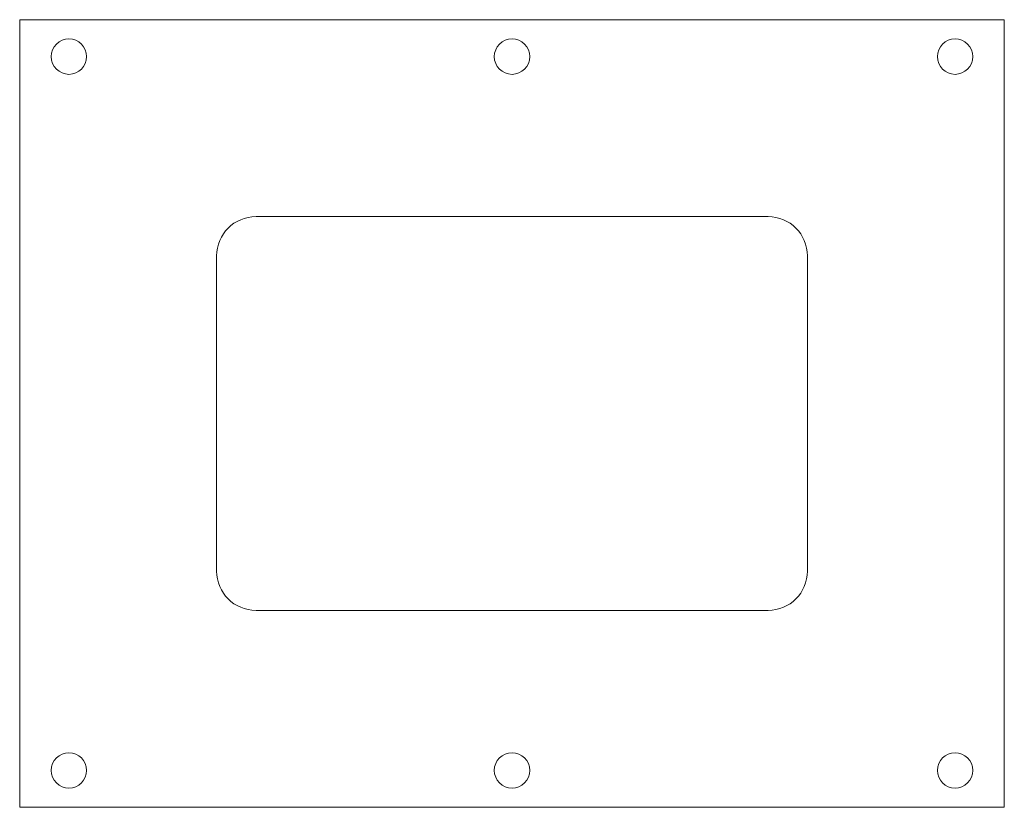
# Model space of a CAD drawing. Header units: inches. Extents: x 4.39 to 6.89, y 3.88 to 5.88.
import ezdxf

# ---------------------------------------------------------------- set-up
doc = ezdxf.new("R2010")
doc.units = ezdxf.units.IN
doc.header["$MEASUREMENT"] = 0

msp = doc.modelspace()

# ---------------------------------------------------------------- linework, layer by layer
at = {"color": 7, "linetype": 'Continuous', "lineweight": 15}
for p, q in [((4.3855, 5.8822), (4.3855, 3.8822)), ((6.8855, 5.8822), (4.3855, 5.8822)), ((6.8855, 3.8822), (6.8855, 5.8822)), ((6.2855, 5.3822), (4.9855, 5.3822)), ((4.8855, 5.2822), (4.8855, 4.4822)), ((6.3855, 4.4822), (6.3855, 5.2822)), ((4.9855, 4.3822), (6.2855, 4.3822)), ((4.3855, 3.8822), (6.8855, 3.8822))]:
    msp.add_line(p, q, dxfattribs=at)
for centre in [(4.5105, 5.7884), (5.6355, 5.7884), (6.7605, 5.7884), (4.5105, 3.9759), (5.6355, 3.9759), (6.7605, 3.9759)]:
    msp.add_circle(centre, 0.045, dxfattribs=at)
for centre, start, end in [((4.9855, 5.2822), 90, 180), ((6.2855, 5.2822), 0, 90), ((4.9855, 4.4822), 180, 270), ((6.2855, 4.4822), 270, 0)]:
    msp.add_arc(centre, 0.1, start, end, dxfattribs=at)

doc.saveas('drawing.dxf')
